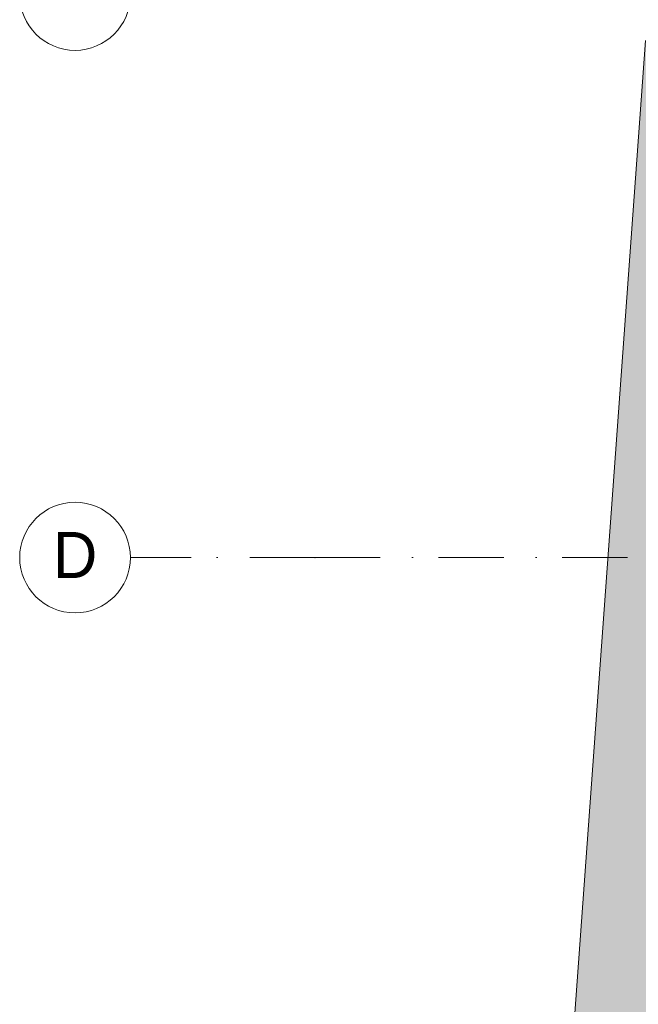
# Model space of a CAD drawing. Header units: millimetres. Extents: x -2532 to 181134, y -4151 to 53885.
# Tile 11 of 165: x -2532 to 821, y 8423 to 13761. Entities that reach past the tile are written whole.
import ezdxf
from ezdxf.enums import TextEntityAlignment as Align

# ---------------------------------------------------------------- set-up
doc = ezdxf.new("R2010")
doc.units = ezdxf.units.MM
doc.header["$MEASUREMENT"] = 0
doc.linetypes.add('Dot & Dashed', pattern=[670.277762, 352.777767, -176.388884, 0, -141.111112])
doc.layers.add('AR - Seinad VS', color=7, linetype='Continuous')
doc.layers.add('AR - Teljed', color=7, linetype='Continuous')
doc.layers.add('AR - Seinad VS_Pen_No__221', color=252, linetype='Continuous', lineweight=13)
doc.layers.add('AR - Teljed_Pen_No__4', color=8, linetype='Continuous', lineweight=13)
doc.styles.add('GENERATED_STYLE_1', font='txt')

# ---------------------------------------------------------------- blocks, each defined once
blk = doc.blocks.new('Wall_110_1', base_point=(860.3, 13648.1))
at = {"layer": 'AR - Seinad VS_Pen_No__221', "linetype": 'Continuous'}
blk.add_hatch(color=256, dxfattribs=at).paths.add_polyline_path([(435.7, 7802.9), (1233.7, 7746.7), (1445.7, 10154.3), (1552.7, 13646.2), (860.3, 13648.1)])
at = {"layer": 'AR - Seinad VS_Pen_No__221', "linetype": 'Continuous', "flags": 128}
blk.add_lwpolyline([(860.3, 13648.1), (435.7, 7802.9)], dxfattribs=at)
blk = doc.blocks.new('Standard grid marker')
at = {"layer": 'AR - Teljed_Pen_No__4', "linetype": 'Dot & Dashed'}
for q in [(0, 0), (44867.9, 0)]:
    blk.add_line((1000, 0), q, dxfattribs=at)
at = {"layer": 'AR - Teljed_Pen_No__4', "linetype": 'Continuous'}
blk.add_circle((-300, 0), 300, dxfattribs=at)
at = {"layer": 'AR - Teljed_Pen_No__4', "linetype": 'Dot & Dashed'}
blk.add_point((1000, 0), dxfattribs=at)
blk.add_point((1000, 0), dxfattribs=at)
at = {"layer": 'AR - Teljed_Pen_No__4', "style": 'GENERATED_STYLE_1'}
for tag, p in [('AC_MarkerText_1_0', (-300, 14.3)), ('AC_MarkerText_1_1', (46167.9, 14.3))]:
    blk.add_attdef(tag, text='', height=250, dxfattribs=at).set_placement(p, align=Align.MIDDLE_CENTER)

msp = doc.modelspace()

# ---------------------------------------------------------------- block references
at = {"layer": 'AR - Seinad VS'}
msp.add_blockref('Wall_110_1', (860.3, 13648.1), dxfattribs=at)
at = {"layer": 'AR - Teljed', "linetype": 'Continuous', "zscale": 1000}
msp.add_blockref('Standard grid marker', (-1931.8, 13894.8), dxfattribs=at)
at = {"layer": 'AR - Teljed', "linetype": 'Continuous'}
ref = msp.add_blockref('Standard grid marker', (-1931.8, 10844.8), dxfattribs=dict(at, zscale=1000))
ref.add_attrib('AC_MarkerText_1', 'D', dxfattribs={"layer": 'AR - Teljed_Pen_No__4', "color": 8, "height": 250, "style": 'GENERATED_STYLE_1'}).set_placement((-2231.8, 10859.1), align=Align.MIDDLE_CENTER)

doc.saveas('drawing.dxf')
